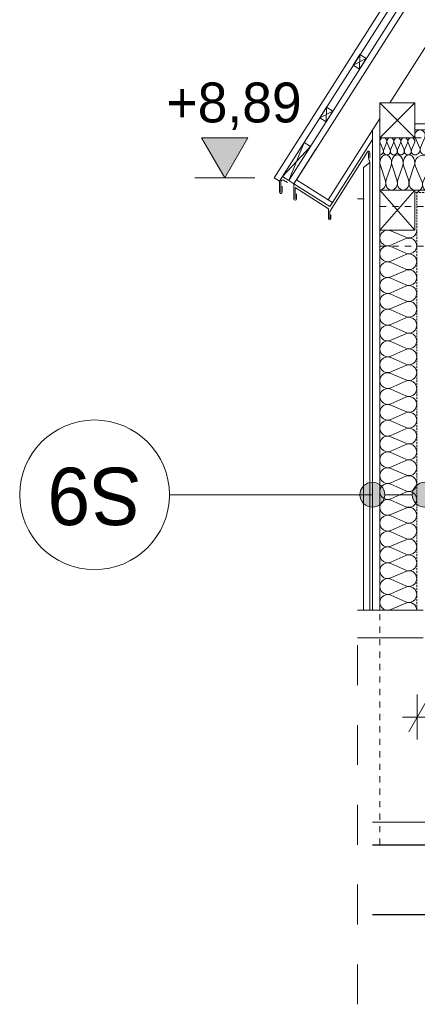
# Model space of a CAD drawing. Extents: x -613240 to -325500, y -25863 to 152403.
# Tile 125 of 254: x -343459 to -341866, y -6750 to -2801. Entities that reach past the tile are written whole.
import ezdxf

# ---------------------------------------------------------------- set-up
doc = ezdxf.new("R2010")
doc.units = 0
doc.header["$MEASUREMENT"] = 0
for name, pattern in [('Dot & Dashed', [450, 150, -150, 0, -150]), ('HIDDEN', [11.25, 7.5, -3.75]), ('Hidden Line', [50, 25, -25]), ('Przerywana', [320, 160, -160])]:
    doc.linetypes.add(name, pattern=pattern)
for name, color, linetype, lineweight in [('0_Nr_Pióra__21', 7, 'Continuous', 9), ('0_Nr_Pióra__5', 7, 'Continuous', 13), ('ARCH dach_Nr_Pióra__5', 7, 'Continuous', 13), ('Arch dachowki_Nr_Pióra__21', 7, 'Continuous', 9), ('Arch dachy_Nr_Pióra__5', 7, 'Continuous', 13), ('Arch konstrukcja dachu_Nr_Pióra__21_Nr_Pióra__21', 7, 'Continuous', 9), ('Arch opisy_Nr_Pióra__1', 7, 'Continuous', 25), ('Arch opisy_Nr_Pióra__21', 7, 'Continuous', 9), ('Arch rynny_Nr_Pióra__5', 7, 'Continuous', 13), ('Arch stropy_Nr_Pióra__21', 7, 'Continuous', 9), ('Arch stropy_Nr_Pióra__41', 7, 'Continuous', 15), ('INWENT KONST. DREWNIANA_Nr_Pióra__21', 7, 'Continuous', 9), ('INWENT KONST. DREWNIANA_Nr_Pióra__41', 7, 'Continuous', 15), ('INWENT OPISY_Nr_Pióra__21', 7, 'Continuous', 9), ('INWENT WYMIARY_Nr_Pióra__21', 7, 'Continuous', 9), ('Istniejące schody_Nr_Pióra__1', 7, 'Continuous', 25), ('Istniejące schody_Nr_Pióra__21', 7, 'Continuous', 9)]:
    doc.layers.add(name, color=color, linetype=linetype, lineweight=lineweight)
for name, color, linetype in [('Arch ocieplenie', 7, 'Continuous'), ('Arch opisy', 7, 'Continuous'), ('Inwent Izolacje', 7, 'Continuous'), ('INWENT WYMIARY', 7, 'Continuous')]:
    doc.layers.add(name, color=color, linetype=linetype)
doc.layers.add('Arch ocieplenie_Nr_Pióra__44', color=7, linetype='Continuous', lineweight=13, true_color=0x029e21)
doc.layers.add('Inwent Izolacje_Nr_Pióra__44', color=7, linetype='Continuous', lineweight=13, true_color=0x029e21)
doc.styles.add('GENERATED_STYLE_1', font='txt')
doc.styles.add('GENERATED_STYLE_5', font='txt')
doc.dimstyles.new('GENERATED_STYLE__2', dxfattribs={"dimtxt": 160.000002, "dimasz": 91.2, "dimexe": 0.18, "dimexo": 0, "dimgap": 0.09, "dimtad": 1, "dimtih": 1, "dimtoh": 1, "dimdec": 0, "dimlfac": 0.1, "dimzin": 0, "dimdsep": 46, "dimtxsty": 'GENERATED_STYLE_1', "dimblk": 'ARROWHEAD_2', "dimblk1": 'ARROWHEAD_2', "dimblk2": 'ARROWHEAD_2', "dimcen": 0.09, "dimclrd": 7, "dimclre": 7, "dimclrt": 7, "dimazin": 0, "dimtfac": 1, "dimtdec": 4, "dimtmove": 0, "dimatfit": 3, "dimfxl": 0, "dimtolj": 1, "dimtzin": 0, "dimarcsym": 0})
doc.dimstyles.new('GENERATED_STYLE__7', dxfattribs={"dimtxt": 160.000002, "dimasz": 110.144928, "dimexe": 0.18, "dimexo": 40, "dimgap": 0.09, "dimtad": 1, "dimtih": 1, "dimtoh": 1, "dimdec": 0, "dimzin": 0, "dimdsep": 46, "dimtxsty": 'GENERATED_STYLE_1', "dimblk": 'ARROWHEAD_5', "dimblk1": 'ARROWHEAD_5', "dimblk2": 'ARROWHEAD_5', "dimcen": 0.09, "dimclrd": 7, "dimclre": 7, "dimclrt": 7, "dimazin": 0, "dimtfac": 1, "dimtdec": 4, "dimtmove": 2, "dimatfit": 3, "dimfxl": 0, "dimtolj": 1, "dimtzin": 0, "dimarcsym": 0})

# ---------------------------------------------------------------- blocks, each defined once
blk = doc.blocks.new('Izolacja cieplna 14_180', base_point=(-341875.5, -3343.3))
at = {"layer": 'Arch ocieplenie_Nr_Pióra__44', "linetype": 'Continuous'}
for p, q in [((-341873.7, -3273.1), (-341856.2, -3313.5)), ((-341852.7, -3313.5), (-341835.2, -3273.1)), ((-341831.6, -3273.1), (-341814.1, -3313.5)), ((-341810.6, -3313.5), (-341793.1, -3273.1)), ((-341789.5, -3273.1), (-341772, -3313.5)), ((-341768.5, -3313.5), (-341751, -3273.1)), ((-341747.4, -3273.1), (-341729.9, -3313.5)), ((-341726.4, -3313.5), (-341708.9, -3273.1)), ((-341705.4, -3273.1), (-341687.8, -3313.5)), ((-341684.3, -3313.5), (-341666.8, -3273.1)), ((-341663.3, -3273.1), (-341645.8, -3313.5)), ((-341642.2, -3313.5), (-341624.7, -3273.1)), ((-341621.2, -3273.1), (-341603.7, -3313.5)), ((-341600.1, -3313.5), (-341582.6, -3273.1)), ((-341579.1, -3273.1), (-341561.6, -3313.5)), ((-341558, -3313.5), (-341540.5, -3273.1)), ((-341537, -3273.1), (-341519.5, -3313.5)), ((-341515.9, -3313.5), (-341498.4, -3273.1)), ((-341494.9, -3273.1), (-341477.4, -3313.5)), ((-341473.8, -3313.5), (-341456.3, -3273.1)), ((-341452.8, -3273.1), (-341435.3, -3313.5)), ((-341431.8, -3313.5), (-341414.2, -3273.1)), ((-341410.7, -3273.1), (-341393.2, -3313.5)), ((-341389.7, -3313.5), (-341372.1, -3273.1)), ((-341368.6, -3273.1), (-341351.1, -3313.5)), ((-341347.6, -3313.5), (-341330.1, -3273.1)), ((-341326.5, -3273.1), (-341309, -3313.5)), ((-341305.5, -3313.5), (-341288, -3273.1)), ((-341284.4, -3273.1), (-341266.9, -3313.5)), ((-341263.4, -3313.5), (-341245.9, -3273.1)), ((-341242.3, -3273.1), (-341224.8, -3313.5)), ((-341221.3, -3313.5), (-341203.8, -3273.1)), ((-341200.2, -3273.1), (-341182.7, -3313.5)), ((-341179.2, -3313.5), (-341161.7, -3273.1)), ((-341158.1, -3273.1), (-341140.6, -3313.5)), ((-341137.1, -3313.5), (-341119.6, -3273.1)), ((-341116.1, -3273.1), (-341098.5, -3313.5)), ((-341095, -3313.5), (-341077.5, -3273.1)), ((-341074, -3273.1), (-341056.4, -3313.5)), ((-341052.9, -3313.5), (-341035.4, -3273.1)), ((-341031.9, -3273.1), (-341014.4, -3313.5)), ((-341010.8, -3313.5), (-340993.3, -3273.1)), ((-340989.8, -3273.1), (-340972.3, -3313.5)), ((-340968.7, -3313.5), (-340951.2, -3273.1)), ((-340947.7, -3273.1), (-340930.2, -3313.5)), ((-340926.6, -3313.5), (-340909.1, -3273.1)), ((-340905.6, -3273.1), (-340888.1, -3313.5)), ((-340884.5, -3313.5), (-340867, -3273.1)), ((-340863.5, -3273.1), (-340846, -3313.5)), ((-340842.4, -3313.5), (-340824.9, -3273.1)), ((-340821.4, -3273.1), (-340803.9, -3313.5)), ((-340800.4, -3313.5), (-340782.8, -3273.1)), ((-340779.3, -3273.1), (-340761.8, -3313.5)), ((-340758.3, -3313.5), (-340740.8, -3273.1)), ((-340737.2, -3273.1), (-340719.7, -3313.5)), ((-340716.2, -3313.5), (-340698.7, -3273.1)), ((-340695.1, -3273.1), (-340677.6, -3313.5)), ((-340674.1, -3313.5), (-340656.6, -3273.1)), ((-340653, -3273.1), (-340635.5, -3313.5)), ((-340632, -3313.5), (-340614.5, -3273.1)), ((-340610.9, -3273.1), (-340593.4, -3313.5)), ((-340589.9, -3313.5), (-340572.4, -3273.1)), ((-340568.8, -3273.1), (-340551.3, -3313.5)), ((-340547.8, -3313.5), (-340530.3, -3273.1)), ((-340526.8, -3273.1), (-340509.2, -3313.5)), ((-340505.7, -3313.5), (-340488.2, -3273.1)), ((-340484.7, -3273.1), (-340467.1, -3313.5)), ((-340463.6, -3313.5), (-340446.1, -3273.1)), ((-340442.6, -3273.1), (-340425.1, -3313.5)), ((-340421.5, -3313.5), (-340404, -3273.1)), ((-340400.5, -3273.1), (-340383, -3313.5)), ((-340379.4, -3313.5), (-340361.9, -3273.1)), ((-340358.4, -3273.1), (-340340.9, -3313.5)), ((-340337.3, -3313.5), (-340319.8, -3273.1)), ((-340316.3, -3273.1), (-340298.8, -3313.5)), ((-340295.2, -3313.5), (-340277.7, -3273.1)), ((-340274.2, -3273.1), (-340256.7, -3313.5)), ((-340253.1, -3313.5), (-340235.6, -3273.1)), ((-340232.1, -3273.1), (-340214.6, -3313.5)), ((-340211.1, -3313.5), (-340193.5, -3273.1)), ((-340190, -3273.1), (-340172.5, -3313.5)), ((-340169, -3313.5), (-340151.4, -3273.1)), ((-340147.9, -3273.1), (-340130.4, -3313.5)), ((-340126.9, -3313.5), (-340109.4, -3273.1)), ((-340105.8, -3273.1), (-340088.3, -3313.5)), ((-340084.8, -3313.5), (-340067.3, -3273.1))]:
    blk.add_line(p, q, dxfattribs=at)
for centre, start_param, end_param in [((-341854.4, -3264.6), 4.299595, 8.266775), ((-341812.4, -3264.6), 4.299595, 8.266775), ((-341770.3, -3264.6), 4.299595, 8.266775), ((-341728.2, -3264.6), 4.299595, 8.266775), ((-341686.1, -3264.6), 4.299595, 8.266775), ((-341644, -3264.6), 4.299595, 8.266775), ((-341601.9, -3264.6), 4.299595, 8.266775), ((-341559.8, -3264.6), 4.299595, 8.266775), ((-341517.7, -3264.6), 4.299595, 8.266775), ((-341475.6, -3264.6), 4.299595, 8.266775), ((-341433.5, -3264.6), 4.299595, 8.266775), ((-341391.4, -3264.6), 4.299595, 8.266775), ((-341349.3, -3264.6), 4.299595, 8.266775), ((-341307.2, -3264.6), 4.299595, 8.266775), ((-341265.1, -3264.6), 4.299595, 8.266775), ((-341223.1, -3264.6), 4.299595, 8.266775), ((-341181, -3264.6), 4.299595, 8.266775), ((-341138.9, -3264.6), 4.299595, 8.266775), ((-341096.8, -3264.6), 4.299595, 8.266775), ((-341054.7, -3264.6), 4.299595, 8.266775), ((-341012.6, -3264.6), 4.299595, 8.266775), ((-340970.5, -3264.6), 4.299595, 8.266775), ((-340928.4, -3264.6), 4.299595, 8.266775), ((-340886.3, -3264.6), 4.299595, 8.266775), ((-340844.2, -3264.6), 4.299595, 8.266775), ((-340802.1, -3264.6), 4.299595, 8.266775), ((-340760, -3264.6), 4.299595, 8.266775), ((-340717.9, -3264.6), 4.299595, 8.266775), ((-340675.8, -3264.6), 4.299595, 8.266775), ((-340633.8, -3264.6), 4.299595, 8.266775), ((-340591.7, -3264.6), 4.299595, 8.266775), ((-340549.6, -3264.6), 4.299595, 8.266775), ((-340507.5, -3264.6), 4.299595, 8.266775), ((-340465.4, -3264.6), 4.299595, 8.266775), ((-340423.3, -3264.6), 4.299595, 8.266775), ((-340381.2, -3264.6), 4.299595, 8.266775), ((-340339.1, -3264.6), 4.299595, 8.266775), ((-340297, -3264.6), 4.299595, 8.266775), ((-340254.9, -3264.6), 4.299595, 8.266775), ((-340212.8, -3264.6), 4.299595, 8.266775), ((-340170.7, -3264.6), 4.299595, 8.266775), ((-340128.6, -3264.6), 4.299595, 8.266775), ((-340086.5, -3264.6), 4.299595, 8.266775), ((-341875.5, -3322), 3.141593, 5.125182), ((-341833.4, -3322), 1.158004, 5.125183), ((-341791.3, -3322), 1.158004, 5.125183), ((-341749.2, -3322), 1.158004, 5.125183), ((-341707.1, -3322), 1.158004, 5.125183), ((-341665, -3322), 1.158004, 5.125183), ((-341622.9, -3322), 1.158004, 5.125183), ((-341580.8, -3322), 1.158004, 5.125183), ((-341538.8, -3322), 1.158004, 5.125183), ((-341496.7, -3322), 1.158004, 5.125183), ((-341454.6, -3322), 1.158004, 5.125183), ((-341412.5, -3322), 1.158004, 5.125183), ((-341370.4, -3322), 1.158004, 5.125183), ((-341328.3, -3322), 1.158004, 5.125183), ((-341286.2, -3322), 1.158004, 5.125183), ((-341244.1, -3322), 1.158004, 5.125183), ((-341202, -3322), 1.158004, 5.125183), ((-341159.9, -3322), 1.158004, 5.125183), ((-341117.8, -3322), 1.158004, 5.125183), ((-341075.7, -3322), 1.158004, 5.125183), ((-341033.6, -3322), 1.158004, 5.125183), ((-340991.5, -3322), 1.158004, 5.125183), ((-340949.4, -3322), 1.158004, 5.125183), ((-340907.4, -3322), 1.158004, 5.125183), ((-340865.3, -3322), 1.158004, 5.125183), ((-340823.2, -3322), 1.158004, 5.125183), ((-340781.1, -3322), 1.158004, 5.125183), ((-340739, -3322), 1.158004, 5.125183), ((-340696.9, -3322), 1.158004, 5.125183), ((-340654.8, -3322), 1.158004, 5.125183), ((-340612.7, -3322), 1.158004, 5.125183), ((-340570.6, -3322), 1.158004, 5.125183), ((-340528.5, -3322), 1.158004, 5.125183), ((-340486.4, -3322), 1.158004, 5.125183), ((-340444.3, -3322), 1.158004, 5.125183), ((-340402.2, -3322), 1.158004, 5.125183), ((-340360.1, -3322), 1.158004, 5.125183), ((-340318.1, -3322), 1.158004, 5.125183), ((-340276, -3322), 1.158004, 5.125183), ((-340233.9, -3322), 1.158004, 5.125183), ((-340191.8, -3322), 1.158004, 5.125183), ((-340149.7, -3322), 1.158004, 5.125183), ((-340107.6, -3322), 1.158004, 5.125183), ((-340065.5, -3322), 1.158004, 3.141593)]:
    blk.add_ellipse(centre, major_axis=(0, 21.3), ratio=0.989595, start_param=start_param, end_param=end_param, dxfattribs=at)
blk = doc.blocks.new('Izolacja cieplna 14_295', base_point=(-341875.5, -3493.3))
at = {"layer": 'Inwent Izolacje_Nr_Pióra__44', "linetype": 'Continuous'}
for p, q in [((-341872.9, -3389.3), (-341846.9, -3449.2)), ((-341841.7, -3449.2), (-341815.7, -3389.3)), ((-341810.5, -3389.3), (-341784.5, -3449.2)), ((-341779.3, -3449.2), (-341753.3, -3389.3)), ((-341748, -3389.3), (-341722.1, -3449.2)), ((-341716.8, -3449.2), (-341690.9, -3389.3)), ((-341685.6, -3389.3), (-341659.7, -3449.2)), ((-341654.4, -3449.2), (-341628.5, -3389.3)), ((-341623.2, -3389.3), (-341597.3, -3449.2)), ((-341592, -3449.2), (-341566, -3389.3)), ((-341560.8, -3389.3), (-341534.8, -3449.2)), ((-341529.6, -3449.2), (-341503.6, -3389.3)), ((-341498.4, -3389.3), (-341472.4, -3449.2)), ((-341467.2, -3449.2), (-341441.2, -3389.3)), ((-341436, -3389.3), (-341410, -3449.2)), ((-341404.8, -3449.2), (-341378.8, -3389.3)), ((-341373.6, -3389.3), (-341347.6, -3449.2)), ((-341342.4, -3449.2), (-341316.4, -3389.3)), ((-341311.1, -3389.3), (-341285.2, -3449.2)), ((-341279.9, -3449.2), (-341254, -3389.3)), ((-341248.7, -3389.3), (-341222.8, -3449.2)), ((-341217.5, -3449.2), (-341191.6, -3389.3)), ((-341186.3, -3389.3), (-341160.4, -3449.2)), ((-341155.1, -3449.2), (-341129.2, -3389.3)), ((-341123.9, -3389.3), (-341097.9, -3449.2)), ((-341092.7, -3449.2), (-341066.7, -3389.3)), ((-341061.5, -3389.3), (-341035.5, -3449.2)), ((-341030.3, -3449.2), (-341004.3, -3389.3)), ((-340999.1, -3389.3), (-340973.1, -3449.2)), ((-340967.9, -3449.2), (-340941.9, -3389.3)), ((-340936.7, -3389.3), (-340910.7, -3449.2)), ((-340905.5, -3449.2), (-340879.5, -3389.3)), ((-340874.3, -3389.3), (-340848.3, -3449.2)), ((-340843, -3449.2), (-340817.1, -3389.3)), ((-340811.8, -3389.3), (-340785.9, -3449.2)), ((-340780.6, -3449.2), (-340754.7, -3389.3)), ((-340749.4, -3389.3), (-340723.5, -3449.2)), ((-340718.2, -3449.2), (-340692.3, -3389.3)), ((-340687, -3389.3), (-340661, -3449.2)), ((-340655.8, -3449.2), (-340629.8, -3389.3)), ((-340624.6, -3389.3), (-340598.6, -3449.2)), ((-340593.4, -3449.2), (-340567.4, -3389.3)), ((-340562.2, -3389.3), (-340536.2, -3449.2)), ((-340531, -3449.2), (-340505, -3389.3)), ((-340499.8, -3389.3), (-340473.8, -3449.2)), ((-340468.6, -3449.2), (-340442.6, -3389.3)), ((-340437.4, -3389.3), (-340411.4, -3449.2)), ((-340406.1, -3449.2), (-340380.2, -3389.3)), ((-340374.9, -3389.3), (-340349, -3449.2)), ((-340343.7, -3449.2), (-340317.8, -3389.3)), ((-340312.5, -3389.3), (-340286.6, -3449.2)), ((-340281.3, -3449.2), (-340255.4, -3389.3)), ((-340250.1, -3389.3), (-340224.2, -3449.2)), ((-340218.9, -3449.2), (-340192.9, -3389.3)), ((-340187.7, -3389.3), (-340161.7, -3449.2)), ((-340156.5, -3449.2), (-340130.5, -3389.3)), ((-340125.3, -3389.3), (-340099.3, -3449.2)), ((-340094.1, -3449.2), (-340068.1, -3389.3))]:
    blk.add_line(p, q, dxfattribs=at)
for centre, start_param, end_param in [((-341844.3, -3376.7), 4.299595, 8.266775), ((-341781.9, -3376.7), 4.299595, 8.266775), ((-341719.5, -3376.7), 4.299595, 8.266775), ((-341657, -3376.7), 4.299595, 8.266775), ((-341594.6, -3376.7), 4.299595, 8.266775), ((-341532.2, -3376.7), 4.299595, 8.266775), ((-341469.8, -3376.7), 4.299595, 8.266775), ((-341407.4, -3376.7), 4.299595, 8.266775), ((-341345, -3376.7), 4.299595, 8.266775), ((-341282.6, -3376.7), 4.299595, 8.266775), ((-341220.2, -3376.7), 4.299595, 8.266775), ((-341157.7, -3376.7), 4.299595, 8.266775), ((-341095.3, -3376.7), 4.299595, 8.266775), ((-341032.9, -3376.7), 4.299595, 8.266775), ((-340970.5, -3376.7), 4.299595, 8.266775), ((-340908.1, -3376.7), 4.299595, 8.266775), ((-340845.7, -3376.7), 4.299595, 8.266775), ((-340783.3, -3376.7), 4.299595, 8.266775), ((-340720.8, -3376.7), 4.299595, 8.266775), ((-340658.4, -3376.7), 4.299595, 8.266775), ((-340596, -3376.7), 4.299595, 8.266775), ((-340533.6, -3376.7), 4.299595, 8.266775), ((-340471.2, -3376.7), 4.299595, 8.266775), ((-340408.8, -3376.7), 4.299595, 8.266775), ((-340346.4, -3376.7), 4.299595, 8.266775), ((-340283.9, -3376.7), 4.299595, 8.266775), ((-340221.5, -3376.7), 4.299595, 8.266775), ((-340159.1, -3376.7), 4.299595, 8.266775), ((-340096.7, -3376.7), 4.299595, 8.266775), ((-341875.5, -3461.8), 3.141593, 5.125182), ((-341813.1, -3461.8), 1.158004, 5.125183), ((-341750.7, -3461.8), 1.158004, 5.125183), ((-341688.3, -3461.8), 1.158004, 5.125183), ((-341625.8, -3461.8), 1.158004, 5.125183), ((-341563.4, -3461.8), 1.158004, 5.125183), ((-341501, -3461.8), 1.158004, 5.125183), ((-341438.6, -3461.8), 1.158004, 5.125183), ((-341376.2, -3461.8), 1.158004, 5.125183), ((-341313.8, -3461.8), 1.158004, 5.125183), ((-341251.4, -3461.8), 1.158004, 5.125183), ((-341188.9, -3461.8), 1.158004, 5.125183), ((-341126.5, -3461.8), 1.158004, 5.125183), ((-341064.1, -3461.8), 1.158004, 5.125183), ((-341001.7, -3461.8), 1.158004, 5.125183), ((-340939.3, -3461.8), 1.158004, 5.125183), ((-340876.9, -3461.8), 1.158004, 5.125183), ((-340814.5, -3461.8), 1.158004, 5.125183), ((-340752, -3461.8), 1.158004, 5.125183), ((-340689.6, -3461.8), 1.158004, 5.125183), ((-340627.2, -3461.8), 1.158004, 5.125183), ((-340564.8, -3461.8), 1.158004, 5.125183), ((-340502.4, -3461.8), 1.158004, 5.125183), ((-340440, -3461.8), 1.158004, 5.125183), ((-340377.6, -3461.8), 1.158004, 5.125183), ((-340315.2, -3461.8), 1.158004, 5.125183), ((-340252.7, -3461.8), 1.158004, 5.125183), ((-340190.3, -3461.8), 1.158004, 5.125183), ((-340127.9, -3461.8), 1.158004, 5.125183), ((-340065.5, -3461.8), 1.158004, 3.141593)]:
    blk.add_ellipse(centre, major_axis=(0, 31.5), ratio=0.990501, start_param=start_param, end_param=end_param, dxfattribs=at)
blk = doc.blocks.new('Izolacja cieplna 14_296', base_point=(-341867.8, -5169.6))
at = {"layer": 'Inwent Izolacje_Nr_Pióra__44', "linetype": 'Continuous'}
for p, q in [((-341912, -3673.7), (-341971.8, -3647.3)), ((-341971.8, -3705.5), (-341912, -3679.1)), ((-341912, -3737.3), (-341971.8, -3710.8)), ((-341971.8, -3769), (-341912, -3742.6)), ((-341912, -3800.8), (-341971.8, -3774.4)), ((-341971.8, -3832.6), (-341912, -3806.1)), ((-341912, -3864.3), (-341971.8, -3837.9)), ((-341971.8, -3896.1), (-341912, -3869.7)), ((-341912, -3927.9), (-341971.8, -3901.5)), ((-341971.8, -3959.7), (-341912, -3933.2)), ((-341912, -3991.4), (-341971.8, -3965)), ((-341971.8, -4023.2), (-341912, -3996.8)), ((-341912, -4055), (-341971.8, -4028.5)), ((-341971.8, -4086.7), (-341912, -4060.3)), ((-341912, -4118.5), (-341971.8, -4092.1)), ((-341971.8, -4150.3), (-341912, -4123.8)), ((-341912, -4182.1), (-341971.8, -4155.6)), ((-341971.8, -4213.8), (-341912, -4187.4)), ((-341912, -4245.6), (-341971.8, -4219.2)), ((-341971.8, -4277.4), (-341912, -4250.9)), ((-341912, -4309.1), (-341971.8, -4282.7)), ((-341971.8, -4340.9), (-341912, -4314.5)), ((-341912, -4372.7), (-341971.8, -4346.2)), ((-341971.8, -4404.4), (-341912, -4378)), ((-341912, -4436.2), (-341971.8, -4409.8)), ((-341971.8, -4468), (-341912, -4441.6)), ((-341912, -4499.8), (-341971.8, -4473.3)), ((-341971.8, -4531.5), (-341912, -4505.1)), ((-341912, -4563.3), (-341971.8, -4536.9)), ((-341971.8, -4595.1), (-341912, -4568.6)), ((-341912, -4626.8), (-341971.8, -4600.4)), ((-341971.8, -4658.6), (-341912, -4632.2)), ((-341912, -4690.4), (-341971.8, -4664)), ((-341971.8, -4722.2), (-341912, -4695.7)), ((-341912, -4753.9), (-341971.8, -4727.5)), ((-341971.8, -4785.7), (-341912, -4759.3)), ((-341912, -4817.5), (-341971.8, -4791)), ((-341971.8, -4849.2), (-341912, -4822.8)), ((-341912, -4881), (-341971.8, -4854.6)), ((-341971.8, -4912.8), (-341912, -4886.3)), ((-341912, -4944.6), (-341971.8, -4918.1)), ((-341971.8, -4976.3), (-341912, -4949.9)), ((-341912, -5008.1), (-341971.8, -4981.7)), ((-341971.8, -5039.9), (-341912, -5013.4)), ((-341912, -5071.6), (-341971.8, -5045.2)), ((-341971.8, -5103.4), (-341912, -5077)), ((-341912, -5135.2), (-341971.8, -5108.7)), ((-341971.8, -5166.9), (-341912, -5140.5))]:
    blk.add_line(p, q, dxfattribs=at)
for centre, start_param, end_param in [((-341984.4, -3676.4), 5.870392, 9.837571), ((-341899.3, -3644.6), 2.7288, 4.712389), ((-341984.4, -3739.9), 5.870392, 9.837571), ((-341899.3, -3708.2), 2.7288, 6.695979), ((-341899.3, -3771.7), 2.7288, 6.695979), ((-341984.4, -3803.5), 5.870392, 9.837571), ((-341899.3, -3835.2), 2.7288, 6.695979), ((-341984.4, -3867), 5.870392, 9.837571), ((-341899.3, -3898.8), 2.7288, 6.695979), ((-341984.4, -3930.6), 5.870392, 9.837571), ((-341899.3, -3962.3), 2.7288, 6.695979), ((-341984.4, -3994.1), 5.870392, 9.837571), ((-341984.4, -4057.6), 5.870392, 9.837571), ((-341899.3, -4025.9), 2.7288, 6.695979), ((-341899.3, -4089.4), 2.7288, 6.695979), ((-341984.4, -4121.2), 5.870392, 9.837571), ((-341899.3, -4152.9), 2.7288, 6.695979), ((-341984.4, -4184.7), 5.870392, 9.837571), ((-341899.3, -4216.5), 2.7288, 6.695979), ((-341984.4, -4248.3), 5.870392, 9.837571), ((-341899.3, -4280), 2.7288, 6.695979), ((-341984.4, -4311.8), 5.870392, 9.837571), ((-341984.4, -4375.3), 5.870392, 9.837571), ((-341899.3, -4343.6), 2.7288, 6.695979), ((-341899.3, -4407.1), 2.7288, 6.695979), ((-341984.4, -4438.9), 5.870392, 9.837571), ((-341899.3, -4470.7), 2.7288, 6.695979), ((-341984.4, -4502.4), 5.870392, 9.837571), ((-341899.3, -4534.2), 2.7288, 6.695979), ((-341984.4, -4566), 5.870392, 9.837571), ((-341899.3, -4597.7), 2.7288, 6.695979), ((-341984.4, -4629.5), 5.870392, 9.837571), ((-341984.4, -4693.1), 5.870392, 9.837571), ((-341899.3, -4661.3), 2.7288, 6.695979), ((-341899.3, -4724.8), 2.7288, 6.695979), ((-341984.4, -4756.6), 5.870392, 9.837571), ((-341899.3, -4788.4), 2.7288, 6.695979), ((-341984.4, -4820.1), 5.870392, 9.837571), ((-341899.3, -4851.9), 2.7288, 6.695979), ((-341984.4, -4883.7), 5.870392, 9.837571), ((-341899.3, -4915.4), 2.7288, 6.695979), ((-341984.4, -4947.2), 5.870392, 9.837571), ((-341899.3, -4979), 2.7288, 6.695979), ((-341984.4, -5010.8), 5.870392, 9.837571), ((-341899.3, -5042.5), 2.7288, 6.695979), ((-341984.4, -5074.3), 5.870392, 9.837571), ((-341899.3, -5106.1), 2.7288, 6.695979), ((-341984.4, -5137.8), 5.870392, 9.837571), ((-341899.3, -5169.6), 4.712389, 6.695979)]:
    blk.add_ellipse(centre, major_axis=(0, 31.8), ratio=0.99167, start_param=start_param, end_param=end_param, dxfattribs=at)
blk = doc.blocks.new('Izolacja cieplna 14_301', base_point=(-341875.5, -3484.6))
at = {"layer": 'Inwent Izolacje_Nr_Pióra__44', "linetype": 'Continuous'}
for p, q in [((-341900.8, -3442.5), (-341920.2, -3385.4)), ((-341877.5, -3385.4), (-341896.9, -3442.5))]:
    blk.add_line(p, q, dxfattribs=at)
for centre, start_param, end_param in [((-341898.8, -3373.4), 1.158003, 5.125183), ((-341922.2, -3454.6), 0, 1.983589), ((-341875.5, -3454.6), 4.299596, 6.283185)]:
    blk.add_ellipse(centre, major_axis=(0, -30.1), ratio=0.776355, start_param=start_param, end_param=end_param, dxfattribs=at)
blk = doc.blocks.new('Izolacja cieplna 14_302', base_point=(-341922.2, -3484.6))
at = {"layer": 'Inwent Izolacje_Nr_Pióra__44', "linetype": 'Continuous'}
for p, q in [((-341947.5, -3442.5), (-341966.9, -3385.4)), ((-341924.1, -3385.4), (-341943.5, -3442.5))]:
    blk.add_line(p, q, dxfattribs=at)
for centre, start_param, end_param in [((-341945.5, -3373.4), 1.158003, 5.125183), ((-341968.8, -3454.6), 0, 1.983589), ((-341922.2, -3454.6), 4.299596, 6.283185)]:
    blk.add_ellipse(centre, major_axis=(0, -30.1), ratio=0.776355, start_param=start_param, end_param=end_param, dxfattribs=at)
blk = doc.blocks.new('Izolacja cieplna 14_303', base_point=(-341968.8, -3484.6))
at = {"layer": 'Inwent Izolacje_Nr_Pióra__44', "linetype": 'Continuous'}
for p, q in [((-341994.1, -3442.5), (-342013.5, -3385.4)), ((-341970.8, -3385.4), (-341990.2, -3442.5))]:
    blk.add_line(p, q, dxfattribs=at)
for centre, start_param, end_param in [((-341992.2, -3373.4), 1.158003, 5.125183), ((-342015.5, -3454.6), 0, 1.983589), ((-341968.8, -3454.6), 4.299596, 6.283185)]:
    blk.add_ellipse(centre, major_axis=(0, -30.1), ratio=0.776355, start_param=start_param, end_param=end_param, dxfattribs=at)
blk = doc.blocks.new('Izolacja cieplna 14_304', base_point=(-341875.5, -3343.3))
at = {"layer": 'Inwent Izolacje_Nr_Pióra__44', "linetype": 'Continuous'}
for p, q in [((-342002.7, -3322.8), (-342014.3, -3295.1)), ((-341988.7, -3295.1), (-342000.3, -3322.8)), ((-341974.7, -3322.8), (-341986.3, -3295.1)), ((-341960.7, -3295.1), (-341972.3, -3322.8)), ((-341946.7, -3322.8), (-341958.3, -3295.1)), ((-341932.7, -3295.1), (-341944.3, -3322.8)), ((-341918.7, -3322.8), (-341930.3, -3295.1)), ((-341904.7, -3295.1), (-341916.3, -3322.8)), ((-341890.7, -3322.8), (-341902.3, -3295.1)), ((-341876.7, -3295.1), (-341888.3, -3322.8))]:
    blk.add_line(p, q, dxfattribs=at)
for centre, start_param, end_param in [((-342001.5, -3289.2), 1.158003, 5.125183), ((-341973.5, -3289.2), 1.158003, 5.125183), ((-341945.5, -3289.2), 1.158003, 5.125183), ((-341917.5, -3289.2), 1.158003, 5.125183), ((-341889.5, -3289.2), 1.158003, 5.125183), ((-342015.5, -3328.7), 0, 1.983589), ((-341987.5, -3328.7), 4.299595, 8.266774), ((-341959.5, -3328.7), 4.299595, 8.266774), ((-341931.5, -3328.7), 4.299595, 8.266774), ((-341903.5, -3328.7), 4.299595, 8.266774), ((-341875.5, -3328.7), 4.299596, 6.283185)]:
    blk.add_ellipse(centre, major_axis=(0, -14.6), ratio=0.958384, start_param=start_param, end_param=end_param, dxfattribs=at)
blk = doc.blocks.new('Wymiary_50', base_point=(-342637.1, -3434.7))
at = {"layer": 'INWENT WYMIARY_Nr_Pióra__21', "linetype": 'Continuous'}
blk.add_hatch(color=256, dxfattribs=at).paths.add_polyline_path([(-342637.1, -3434.7), (-342729.9, -3274.7), (-342544.3, -3274.7)], flags=0)
for p, q in [((-342637.1, -3434.7), (-342729.9, -3274.7)), ((-342729.9, -3274.7), (-342544.3, -3274.7)), ((-342544.3, -3274.7), (-342637.1, -3434.7)), ((-342637.1, -3434.7), (-342757.1, -3434.7)), ((-342637.1, -3434.7), (-342517.1, -3434.7))]:
    blk.add_line(p, q, dxfattribs=at)
at = {"layer": 'INWENT WYMIARY_Nr_Pióra__21', "insert": (-342870.5, -3242.7), "char_height": 160, "attachment_point": 7, "style": 'GENERATED_STYLE_1'}
blk.add_mtext('{+8,89}', dxfattribs=at)
blk = doc.blocks.new('*D584')
at = {"layer": 'INWENT WYMIARY_Nr_Pióra__21', "linetype": 'Continuous'}
for p, q in [((-341865.5, -5687.5), (-341865.5, -5507.5)), ((-340075.5, -5687.5), (-340075.5, -5507.5)), ((-341830.9, -5537.5), (-341900.1, -5657.5)), ((-340110.1, -5657.5), (-340040.9, -5537.5)), ((-341924.2, -5597.5), (-341865.5, -5597.5)), ((-341865.5, -5597.5), (-340075.5, -5597.5)), ((-340075.5, -5597.5), (-340016.8, -5597.5))]:
    blk.add_line(p, q, dxfattribs=at)
at = {"layer": 'INWENT WYMIARY_Nr_Pióra__21', "insert": (-341124.1, -5565.5), "char_height": 160, "attachment_point": 7, "style": 'GENERATED_STYLE_1'}
blk.add_mtext('{179}', dxfattribs=at)
blk = doc.blocks.new('ARROWHEAD_2')
at = {"color": 0, "linetype": 'Continuous', "lineweight": 0}
for p, q in [((-0.378, -0.655), (0.378, 0.655)), ((0, 0), (-1, 0))]:
    blk.add_line(p, q, dxfattribs=at)
blk = doc.blocks.new('*D917')
at = {"layer": '0_Nr_Pióra__5', "linetype": 'Continuous'}
for points in [[(-340193, -2776.9), (-340261.8, -2870.2), (-340299.2, -2823.3)], [(-340435.4, -3218.3), (-340453.2, -3103.8), (-340393.6, -3110.2)]]:
    blk.add_hatch(color=256, dxfattribs=at).paths.add_polyline_path(points, flags=0)
for p, q in [((-340193, -2776.9), (-340299.2, -2823.3)), ((-340193, -2776.9), (-340261.8, -2870.2)), ((-340261.8, -2870.2), (-340299.2, -2823.3)), ((-340435.4, -3218.3), (-340453.2, -3103.8)), ((-340453.2, -3103.8), (-340393.6, -3110.2)), ((-340435.4, -3218.3), (-340393.6, -3110.2))]:
    blk.add_line(p, q, dxfattribs=at)
blk.add_arc((-339912.3, -3218.3), 523.1, 134.7388, 167.7131, dxfattribs=at)
at = {"layer": '0_Nr_Pióra__21', "insert": (-340834.8, -2798.1), "char_height": 160, "attachment_point": 7, "style": 'GENERATED_STYLE_1'}
blk.add_mtext('{57,55°}', dxfattribs=at)
blk = doc.blocks.new('ARROWHEAD_5')
at = {"color": 0, "linetype": 'Continuous', "lineweight": 0}
blk.add_line((0, 0), (-1, 0), dxfattribs=at)
blk.add_solid([(-1, 0.2679), (0, 0), (-1, -0.2679), (-1, 0.2679)], dxfattribs=at)
blk = doc.blocks.new('Linia_136', base_point=(-341835.5, -4706.2))
at = {"layer": 'Arch opisy_Nr_Pióra__21', "linetype": 'Continuous'}
for points in [[(-341995.5, -4706.2), (-341999.3, -4687.1), (-342010.1, -4670.9), (-342026.4, -4660), (-342045.5, -4656.2), (-342064.6, -4660), (-342080.8, -4670.9), (-342091.7, -4687.1), (-342095.5, -4706.2), (-342091.7, -4725.3), (-342080.8, -4741.6), (-342064.6, -4752.4), (-342045.5, -4756.2), (-342026.4, -4752.4), (-342010.1, -4741.6), (-341999.3, -4725.3)], [(-341785.5, -4706.2), (-341789.3, -4687.1), (-341800.1, -4670.9), (-341816.4, -4660), (-341835.5, -4656.2), (-341854.6, -4660), (-341870.8, -4670.9), (-341881.7, -4687.1), (-341885.5, -4706.2), (-341881.7, -4725.3), (-341870.8, -4741.6), (-341854.6, -4752.4), (-341835.5, -4756.2), (-341816.4, -4752.4), (-341800.1, -4741.6), (-341789.3, -4725.3)]]:
    blk.add_hatch(color=256, dxfattribs=at).paths.add_polyline_path(points, flags=0)
blk.add_line((-341885.5, -4706.2), (-341995.5, -4706.2), dxfattribs=at)
for centre in [(-342045.5, -4706.2), (-341835.5, -4706.2)]:
    blk.add_circle(centre, 50, dxfattribs=at)
blk = doc.blocks.new('Linia_137', base_point=(-342045.5, -4706.2))
at = {"layer": 'Arch opisy_Nr_Pióra__21', "linetype": 'Continuous'}
blk.add_line((-342045.5, -4706.2), (-342858.9, -4706.2), dxfattribs=at)
blk.add_circle((-343158.9, -4706.2), 300, dxfattribs=at)

msp = doc.modelspace()

# ---------------------------------------------------------------- linework, layer by layer
at = {"layer": 'ARCH dach_Nr_Pióra__5', "linetype": 'Continuous'}
for p, q in [((-342380.7, -3446.1), (-340970.5, -1228.4)), ((-342095.2, -2941.1), (-342122, -2983.3)), ((-342069.9, -2957.2), (-342122, -2983.3)), ((-342095.2, -2941.1), (-342096.7, -2999.4)), ((-342069.9, -2957.2), (-342096.7, -2999.4)), ((-342095.2, -2941.1), (-342069.9, -2957.2)), ((-342122, -2983.3), (-342096.7, -2999.4)), ((-342229.3, -3152), (-342256.2, -3194.2)), ((-342229.3, -3152), (-342230.8, -3210.3)), ((-342229.3, -3152), (-342204, -3168.1)), ((-342204, -3168.1), (-342256.2, -3194.2)), ((-342256.2, -3194.2), (-342230.8, -3210.3)), ((-342204, -3168.1), (-342230.8, -3210.3)), ((-342319.3, -3293.6), (-342406, -3430)), ((-342294, -3309.7), (-342406, -3430)), ((-342319.3, -3293.6), (-342380.7, -3446.1)), ((-342294, -3309.7), (-342380.7, -3446.1)), ((-342319.3, -3293.6), (-342294, -3309.7)), ((-342406, -3430), (-342380.7, -3446.1)), ((-342359.8, -3459.4), (-342380.7, -3446.1))]:
    msp.add_line(p, q, dxfattribs=at)
at = {"layer": 'Arch dachowki_Nr_Pióra__21', "linetype": 'Continuous'}
for p, q in [((-342438.6, -3434.7), (-341000.3, -1172.7)), ((-342417.5, -3448.1), (-340979.2, -1186.1)), ((-342045.5, -3244.7), (-342045.5, -5169.6)), ((-342060.5, -3333.5), (-342060.5, -3355.6)), ((-342060.5, -3355.6), (-342055.5, -3373.5)), ((-342055.5, -3373.5), (-342080.5, -3393.8)), ((-342080.5, -3393.8), (-342080.5, -5169.6)), ((-342055.5, -3373.5), (-342055.5, -5169.6)), ((-342417.5, -3448.1), (-342438.6, -3434.7)), ((-342080.5, -5169.6), (-341841.5, -5169.6))]:
    msp.add_line(p, q, dxfattribs=at)
at = {"layer": 'Arch dachy_Nr_Pióra__5', "linetype": 'HIDDEN'}
for p, q in [((-340073.2, -3493.3), (-341867.8, -3493.3)), ((-341867.8, -3493.3), (-341867.8, -5169.6))]:
    msp.add_line(p, q, dxfattribs=at)
at = {"layer": 'Arch konstrukcja dachu_Nr_Pióra__21_Nr_Pióra__21', "linetype": 'Hidden Line'}
for p, q in [((-341875.5, -3274.6), (-340065.5, -3274.6)), ((-342015.5, -3549.6), (-339925.5, -3549.6)), ((-342015.5, -6109.6), (-342015.5, -3549.6)), ((-342015.5, -3709.6), (-339925.5, -3709.6))]:
    msp.add_line(p, q, dxfattribs=at)
at = {"layer": 'Arch konstrukcja dachu_Nr_Pióra__21_Nr_Pióra__21', "linetype": 'Continuous'}
for p, q in [((-342045.5, -3281.9), (-342205.6, -3533.7)), ((-342359.8, -3459.4), (-342216.4, -3550.6)), ((-342222.5, -3523), (-342205.6, -3533.7)), ((-342205.6, -3533.7), (-342216.4, -3550.6))]:
    msp.add_line(p, q, dxfattribs=at)
at = {"layer": 'Arch rynny_Nr_Pióra__5', "linetype": 'Continuous'}
for p, q in [((-342271.5, -3320.6), (-342359.8, -3459.4)), ((-342064.7, -3330.8), (-342216.7, -3569.8)), ((-342055.5, -3355.6), (-342055.5, -3333.5)), ((-342417.5, -3448.1), (-342417.5, -3493.1)), ((-342412.5, -3450.4), (-342412.5, -3493.6)), ((-342407.5, -3493.1), (-342407.5, -3468.1)), ((-342386.1, -3454.5), (-342401.8, -3444.5)), ((-342359.8, -3459.4), (-342359.8, -3519.8)), ((-342354.8, -3474.4), (-342221.7, -3559)), ((-342354.8, -3474.4), (-342354.8, -3519.8)), ((-342349.8, -3519.8), (-342349.8, -3498.7)), ((-342221.7, -3559), (-342221.7, -3599)), ((-342216.7, -3569.8), (-342216.7, -3599)), ((-342211.7, -3599), (-342211.7, -3583.2))]:
    msp.add_line(p, q, dxfattribs=at)
for centre, radius, start, end in [((-342060.5, -3333.5), 5, 0, 147.5463), ((-342405.5, -3450.4), 7, 57.5481, 180), ((-342412.5, -3493.6), 5.03, 174.1748, 5.8252), ((-342354.8, -3519.8), 5, 180, 0), ((-342216.7, -3599), 5, 180, 0)]:
    msp.add_arc(centre, radius, start, end, dxfattribs=at)
at = {"layer": 'Arch stropy_Nr_Pióra__21', "linetype": 'Continuous'}
msp.add_line((-341841.5, -5279.7), (-342105.5, -5279.7), dxfattribs=at)
at = {"layer": 'Arch stropy_Nr_Pióra__41', "linetype": 'Continuous'}
for p, q in [((-341875.5, -3218.3), (-340065.5, -3218.3)), ((-341875.5, -3243.3), (-340065.5, -3243.3))]:
    msp.add_line(p, q, dxfattribs=at)
at = {"layer": 'INWENT KONST. DREWNIANA_Nr_Pióra__21', "linetype": 'Continuous'}
for p, q in [((-342349, -3442.5), (-340970.5, -1274.6)), ((-341975.5, -3134.6), (-341040.5, -1664.2)), ((-342015.5, -3134.6), (-342015.5, -3274.6)), ((-341875.5, -3134.6), (-342015.5, -3134.6)), ((-341875.5, -3274.6), (-342015.5, -3134.6)), ((-342015.5, -3274.6), (-341875.5, -3134.6)), ((-341875.5, -3274.6), (-341875.5, -3134.6)), ((-342222.5, -3523), (-342015.5, -3197.5)), ((-342015.5, -3274.6), (-341875.5, -3274.6)), ((-342015.5, -3484.6), (-342015.5, -3274.6)), ((-342222.5, -3523), (-342349, -3442.5)), ((-342015.5, -3484.6), (-342015.5, -3644.6)), ((-341875.5, -3484.6), (-342015.5, -3484.6)), ((-341875.5, -3644.6), (-342015.5, -3484.6)), ((-342015.5, -3644.6), (-341875.5, -3484.6)), ((-341875.5, -3644.6), (-341875.5, -3484.6)), ((-342015.5, -3644.6), (-341875.5, -3644.6))]:
    msp.add_line(p, q, dxfattribs=at)
at = {"layer": 'INWENT KONST. DREWNIANA_Nr_Pióra__21', "linetype": 'Dot & Dashed'}
for p, q in [((-331726.3, -3519.6), (-342105.5, -3519.6)), ((-331726.3, -5169.6), (-342105.5, -5169.6))]:
    msp.add_line(p, q, dxfattribs=at)
at = {"layer": 'INWENT KONST. DREWNIANA_Nr_Pióra__41', "linetype": 'Continuous'}
msp.add_line((-342015.5, -3197.5), (-342015.5, -5169.6), dxfattribs=at)
at = {"layer": 'INWENT OPISY_Nr_Pióra__21', "linetype": 'Przerywana'}
msp.add_line((-342105.5, -6749.6), (-342105.5, -5169.6), dxfattribs=at)
at = {"layer": 'Istniejące schody_Nr_Pióra__1', "linetype": 'Continuous'}
for p, q in [((-342045.5, -6109.6), (-339895.5, -6109.6)), ((-342045.5, -6389.6), (-339895.5, -6389.6))]:
    msp.add_line(p, q, dxfattribs=at)
at = {"layer": 'Istniejące schody_Nr_Pióra__21', "linetype": 'Continuous'}
for p, q in [((-340065.5, -3484.6), (-341875.5, -3484.6)), ((-342045.5, -6019.6), (-339895.5, -6019.6))]:
    msp.add_line(p, q, dxfattribs=at)

# ---------------------------------------------------------------- block references
at = {"layer": 'Arch ocieplenie', "color": 104, "linetype": 'Continuous', "lineweight": 13, "true_color": 0x029e21}
msp.add_blockref('Izolacja cieplna 14_180', (-341875.5, -3343.3), dxfattribs=at)
at = {"layer": 'Arch opisy', "linetype": 'Continuous'}
for name, p in [('Linia_137', (-342045.5, -4706.2)), ('Linia_136', (-341835.5, -4706.2))]:
    msp.add_blockref(name, p, dxfattribs=at)
at = {"layer": 'Inwent Izolacje', "color": 104, "linetype": 'Continuous', "lineweight": 13, "true_color": 0x029e21}
for name, p in [('Izolacja cieplna 14_304', (-341875.5, -3343.3)), ('Izolacja cieplna 14_303', (-341968.8, -3484.6)), ('Izolacja cieplna 14_302', (-341922.2, -3484.6)), ('Izolacja cieplna 14_301', (-341875.5, -3484.6)), ('Izolacja cieplna 14_295', (-341875.5, -3493.3)), ('Izolacja cieplna 14_296', (-341867.8, -5169.6))]:
    msp.add_blockref(name, p, dxfattribs=at)
at = {"layer": 'INWENT WYMIARY', "linetype": 'Continuous'}
msp.add_blockref('Wymiary_50', (-342637.1, -3434.7), dxfattribs=at)

# ---------------------------------------------------------------- texts
at = {"layer": 'Arch opisy_Nr_Pióra__1', "linetype": 'Continuous', "insert": (-343158.9, -4827.6), "char_height": 230, "attachment_point": 2, "rotation": 180, "style": 'GENERATED_STYLE_5'}
msp.add_mtext('{S9}', dxfattribs=at)

# ---------------------------------------------------------------- dimensions: what is measured, and where the dimension line sits
at = {"linetype": 'Continuous'}
dim = msp.add_angular_dim_3p(base=(-340370.8, -2966.5), center=(-339912.3, -3218.3), p1=(-340900.5, -1664.2), p2=(-341875.5, -3218.3), dimstyle='GENERATED_STYLE__7', dxfattribs=at)
dim.commit()
dim.dimension.update_dxf_attribs({"geometry": '*D917', "text_midpoint": (-340517.3, -2718.1), "dimtype": 165})
at = {"layer": 'INWENT WYMIARY', "linetype": 'Continuous'}
dim = msp.add_linear_dim(base=(-341865.5, -5597.5), p1=(-341865.5, -5521.1), p2=(-340075.5, -5506.4), dimstyle='GENERATED_STYLE__2', dxfattribs=at)
dim.commit()
dim.dimension.update_dxf_attribs({"geometry": '*D584', "text_midpoint": (-340942, -5485.5)})

doc.saveas('drawing.dxf')
